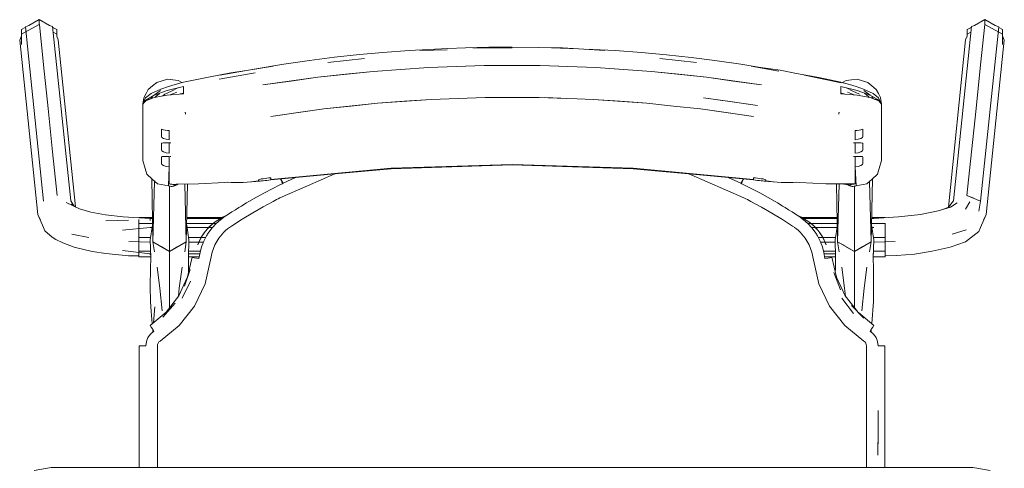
# Model space of a CAD drawing. Header units: millimetres. Extents: x 321 to 585, y -277 to 9.
# Tile 63 of 256: x 394.126 to 395.181, y -218.257 to -217.775. Entities that reach past the tile are written whole.
import ezdxf

# ---------------------------------------------------------------- set-up
doc = ezdxf.new("R2010")
doc.units = ezdxf.units.MM
doc.header["$MEASUREMENT"] = 0
doc.layers.add('IFC-Elemento de mobília-Contorno', color=152, linetype='Continuous', lineweight=5)

msp = doc.modelspace()

# ---------------------------------------------------------------- linework, layer by layer
at = {"layer": 'IFC-Elemento de mobília-Contorno', "color": 7, "lineweight": 5}
for p, q in [((394.1278, -217.7911), (394.1467, -217.7806)), ((394.1278, -217.7859), (394.1316, -217.7839)), ((394.1316, -217.7839), (394.1319, -217.7831)), ((394.1319, -217.7831), (394.1356, -217.7816)), ((394.1319, -217.7831), (394.1512, -217.97)), ((394.1356, -217.7816), (394.1467, -217.7754)), ((394.1467, -217.7806), (394.1467, -217.7754)), ((394.1467, -217.7754), (394.1577, -217.7816)), ((394.1467, -217.7806), (394.1469, -217.7807)), ((394.1469, -217.7807), (394.1513, -217.8239)), ((394.1577, -217.7816), (394.1611, -217.7829)), ((394.1611, -217.7829), (394.1805, -217.9698)), ((394.1611, -217.7829), (394.1615, -217.7837)), ((394.1615, -217.7837), (394.1655, -217.7859)), ((395.1266, -217.9698), (395.1459, -217.7829)), ((395.1415, -217.7859), (395.1456, -217.7837)), ((395.1456, -217.7837), (395.1459, -217.7829)), ((395.1459, -217.7829), (395.1493, -217.7816)), ((395.1493, -217.7816), (395.1604, -217.7754)), ((395.1557, -217.8239), (395.1602, -217.7807)), ((395.1558, -217.97), (395.1752, -217.7831)), ((395.1602, -217.7807), (395.1604, -217.7806)), ((395.1604, -217.7806), (395.1604, -217.7754)), ((395.1604, -217.7754), (395.1714, -217.7816)), ((395.1604, -217.7806), (395.1792, -217.7911)), ((395.1714, -217.7816), (395.1752, -217.7831)), ((395.1752, -217.7831), (395.1755, -217.7839)), ((395.1755, -217.7839), (395.1792, -217.7859)), ((394.1258, -217.7973), (394.1278, -217.7926)), ((394.1278, -217.7911), (394.1278, -217.7859)), ((394.1278, -217.802), (394.1278, -217.7911)), ((394.1618, -217.789), (394.1655, -217.7911)), ((394.1655, -217.7932), (394.1655, -217.7859)), ((394.1655, -217.7911), (394.1655, -217.7859)), ((394.1655, -217.7932), (394.1655, -217.7911)), ((394.1655, -217.7932), (394.1672, -217.7971)), ((395.1398, -217.7971), (395.1415, -217.7932)), ((395.1415, -217.7911), (395.1415, -217.7859)), ((395.1415, -217.7911), (395.1453, -217.789)), ((395.1415, -217.7932), (395.1415, -217.7911)), ((395.1792, -217.7926), (395.1792, -217.7859)), ((395.1792, -217.7911), (395.1792, -217.7859)), ((395.1792, -217.802), (395.1792, -217.7911)), ((395.1792, -217.7926), (395.1812, -217.7973)), ((394.1258, -217.7973), (394.1452, -217.9842)), ((394.1672, -217.7971), (394.1857, -217.9761)), ((394.5848, -217.8062), (394.6038, -217.8057)), ((394.6038, -217.8057), (394.6286, -217.805)), ((394.6116, -217.8057), (394.6537, -217.8057)), ((394.6286, -217.805), (394.6537, -217.8049)), ((394.6537, -217.8049), (394.6819, -217.8051)), ((394.6819, -217.8051), (394.7075, -217.8057)), ((394.6958, -217.8057), (394.7247, -217.8067)), ((394.7075, -217.8057), (394.7247, -217.8067)), ((395.1213, -217.9764), (395.1398, -217.7971)), ((395.1619, -217.9842), (395.1812, -217.7973)), ((394.4366, -217.8191), (394.4632, -217.8157)), ((394.4632, -217.8157), (394.49, -217.8128)), ((394.49, -217.8128), (394.5151, -217.8107)), ((394.5151, -217.8107), (394.5434, -217.8086)), ((394.5434, -217.8086), (394.5848, -217.8062)), ((394.5546, -217.8085), (394.5842, -217.8076)), ((394.7247, -217.8067), (394.7529, -217.8085)), ((394.7322, -217.8072), (394.764, -217.8086)), ((394.764, -217.8086), (394.7923, -217.8107)), ((394.7923, -217.8107), (394.819, -217.813)), ((394.819, -217.813), (394.8457, -217.8159)), ((394.8457, -217.8159), (394.8709, -217.8191)), ((394.1513, -217.8239), (394.1562, -217.8706)), ((394.3688, -217.8298), (394.3975, -217.8253)), ((394.375, -217.8288), (394.4088, -217.8232)), ((394.4088, -217.8232), (394.4366, -217.8191)), ((394.4562, -217.8212), (394.4955, -217.817)), ((394.5046, -217.8309), (394.5641, -217.8268)), ((394.5343, -217.8288), (394.5641, -217.8268)), ((394.5641, -217.8268), (394.6238, -217.8247)), ((394.5641, -217.8268), (394.594, -217.8257)), ((394.594, -217.8257), (394.6238, -217.8247)), ((394.6238, -217.8247), (394.6836, -217.8247)), ((394.6836, -217.8247), (394.7433, -217.8268)), ((394.6836, -217.8247), (394.7135, -217.8257)), ((394.7135, -217.8257), (394.7433, -217.8268)), ((394.7433, -217.8268), (394.8029, -217.8309)), ((394.7433, -217.8268), (394.7731, -217.8288)), ((394.8119, -217.817), (394.8512, -217.8212)), ((394.8709, -217.8191), (394.8987, -217.8232)), ((394.8987, -217.8232), (394.9199, -217.8267)), ((394.91, -217.8253), (394.9396, -217.8307)), ((394.91, -217.8253), (394.941, -217.8297)), ((395.1509, -217.8706), (395.1557, -217.8239)), ((394.3013, -217.8425), (394.3282, -217.837)), ((394.3282, -217.837), (394.352, -217.8324)), ((394.3397, -217.8393), (394.3783, -217.8324)), ((394.3403, -217.8349), (394.3688, -217.8298)), ((394.352, -217.8324), (394.3688, -217.8298)), ((394.3866, -217.8454), (394.4454, -217.8371)), ((394.4165, -217.8412), (394.4454, -217.8371)), ((394.4454, -217.8371), (394.5046, -217.8309)), ((394.4454, -217.8371), (394.475, -217.834)), ((394.475, -217.834), (394.5046, -217.8309)), ((394.5046, -217.8309), (394.5343, -217.8288)), ((394.7731, -217.8288), (394.8029, -217.8309)), ((394.8029, -217.8309), (394.8621, -217.8371)), ((394.8029, -217.8309), (394.8325, -217.834)), ((394.8325, -217.834), (394.8621, -217.8371)), ((394.8621, -217.8371), (394.9208, -217.8454)), ((394.8621, -217.8371), (394.8909, -217.8412)), ((394.941, -217.8297), (394.9586, -217.8331)), ((394.9586, -217.8331), (394.9824, -217.8375)), ((394.9672, -217.8349), (395.0064, -217.8433)), ((394.9824, -217.8375), (395.0061, -217.8425)), ((394.2637, -217.8503), (394.2682, -217.8465)), ((394.2682, -217.8465), (394.2727, -217.8427)), ((394.2727, -217.8427), (394.2784, -217.841)), ((394.2771, -217.8498), (394.2852, -217.8471)), ((394.2784, -217.841), (394.2841, -217.8394)), ((394.2839, -217.8515), (394.3014, -217.847)), ((394.2841, -217.8394), (394.2899, -217.8401)), ((394.2852, -217.8471), (394.2923, -217.8448)), ((394.2899, -217.8401), (394.2958, -217.8408)), ((394.2923, -217.8448), (394.3013, -217.8425)), ((394.2958, -217.8408), (394.2995, -217.8429)), ((394.3014, -217.849), (394.3014, -217.847)), ((394.3866, -217.8454), (394.4165, -217.8412)), ((394.8909, -217.8412), (394.9208, -217.8454)), ((395.0061, -217.8425), (395.0152, -217.8448)), ((395.0061, -217.849), (395.0061, -217.847)), ((395.0061, -217.847), (395.0236, -217.8515)), ((395.0079, -217.8429), (395.0117, -217.8408)), ((395.0117, -217.8408), (395.0175, -217.8401)), ((395.0152, -217.8448), (395.0223, -217.8471)), ((395.0175, -217.8401), (395.0234, -217.8394)), ((395.0223, -217.8471), (395.0304, -217.8498)), ((395.0234, -217.8394), (395.0291, -217.8411)), ((395.0291, -217.8411), (395.0348, -217.8427)), ((395.0348, -217.8427), (395.0393, -217.8465)), ((395.0393, -217.8465), (395.0438, -217.8503)), ((394.2589, -217.8591), (394.2613, -217.8547)), ((394.2607, -217.8593), (394.2668, -217.8547)), ((394.2609, -217.8617), (394.2701, -217.8565)), ((394.2613, -217.8547), (394.2637, -217.8503)), ((394.2664, -217.8603), (394.268, -217.858)), ((394.2668, -217.8547), (394.2771, -217.8498)), ((394.27, -217.859), (394.284, -217.8564)), ((394.2701, -217.8565), (394.2766, -217.8514)), ((394.2701, -217.8565), (394.2839, -217.8515)), ((394.2708, -217.8588), (394.2716, -217.8578)), ((394.2716, -217.8578), (394.2755, -217.8546)), ((394.2793, -217.8572), (394.2815, -217.8552)), ((394.2815, -217.8552), (394.2884, -217.852)), ((394.284, -217.8564), (394.3014, -217.8548)), ((394.287, -217.8561), (394.2941, -217.8532)), ((394.2884, -217.852), (394.2953, -217.8486)), ((394.2979, -217.8551), (394.3014, -217.8541)), ((394.2999, -217.8545), (394.3007, -217.8548)), ((394.3014, -217.8509), (394.3014, -217.849)), ((394.3014, -217.8528), (394.3014, -217.8509)), ((394.3014, -217.8548), (394.3014, -217.8528)), ((395.0061, -217.8509), (395.0061, -217.849)), ((395.0061, -217.8528), (395.0061, -217.8509)), ((395.0061, -217.8548), (395.0061, -217.8528)), ((395.0061, -217.8541), (395.0096, -217.8551)), ((395.0061, -217.8548), (395.0234, -217.8564)), ((395.0064, -217.8548), (395.0073, -217.8544)), ((395.0121, -217.8486), (395.019, -217.8521)), ((395.0133, -217.8531), (395.0204, -217.8561)), ((395.019, -217.8521), (395.026, -217.8552)), ((395.0234, -217.8564), (395.0375, -217.859)), ((395.0236, -217.8515), (395.0373, -217.8565)), ((395.0304, -217.8498), (395.0406, -217.8547)), ((395.0308, -217.8514), (395.0373, -217.8565)), ((395.0313, -217.8543), (395.0356, -217.8578)), ((395.0356, -217.8578), (395.0364, -217.8588)), ((395.0373, -217.8565), (395.0466, -217.8617)), ((395.0393, -217.858), (395.0406, -217.8601)), ((395.0406, -217.8547), (395.0465, -217.8591)), ((395.0438, -217.8503), (395.0462, -217.8546)), ((395.0462, -217.8546), (395.0485, -217.8589)), ((394.2577, -217.8662), (394.2589, -217.8591)), ((394.2577, -217.8662), (394.2607, -217.8593)), ((394.2577, -217.8662), (394.2609, -217.8617)), ((394.2577, -217.8662), (394.2594, -217.8641)), ((394.2577, -217.8812), (394.2577, -217.8662)), ((394.2594, -217.8641), (394.2609, -217.8624)), ((394.2609, -217.8624), (394.27, -217.859)), ((394.2621, -217.861), (394.2651, -217.8608)), ((394.4519, -217.8711), (394.5093, -217.865)), ((394.4519, -217.8711), (394.4806, -217.868)), ((394.4806, -217.868), (394.5093, -217.865)), ((394.5093, -217.865), (394.5669, -217.8609)), ((394.5093, -217.865), (394.5381, -217.8629)), ((394.5381, -217.8629), (394.5669, -217.8609)), ((394.5669, -217.8609), (394.6248, -217.8588)), ((394.5959, -217.8598), (394.6248, -217.8588)), ((394.6248, -217.8588), (394.6827, -217.8588)), ((394.6827, -217.8588), (394.7116, -217.8598)), ((394.6886, -217.859), (394.7405, -217.8609)), ((394.7405, -217.8609), (394.7982, -217.865)), ((394.7405, -217.8609), (394.7693, -217.8629)), ((394.7693, -217.8629), (394.7982, -217.865)), ((394.7982, -217.865), (394.8268, -217.8681)), ((394.8268, -217.8681), (394.8555, -217.8711)), ((394.8589, -217.8591), (394.8873, -217.8631)), ((394.8589, -217.8591), (394.8871, -217.8631)), ((394.8871, -217.8631), (394.9168, -217.8673)), ((394.8873, -217.8631), (394.9168, -217.8673)), ((395.0375, -217.859), (395.0466, -217.8624)), ((395.0426, -217.8609), (395.0453, -217.861)), ((395.0465, -217.8591), (395.0497, -217.8661)), ((395.0466, -217.8617), (395.0497, -217.8661)), ((395.0466, -217.8624), (395.048, -217.8641)), ((395.048, -217.8641), (395.0497, -217.8661)), ((395.0485, -217.8589), (395.0497, -217.8661)), ((395.0497, -217.8812), (395.0497, -217.8661)), ((394.1562, -217.8706), (394.161, -217.9173)), ((394.3033, -217.8747), (394.3035, -217.8757)), ((394.3033, -217.8747), (394.3037, -217.8769)), ((394.3035, -217.8757), (394.3037, -217.8769)), ((394.3951, -217.8792), (394.4519, -217.8711)), ((394.3951, -217.8792), (394.4243, -217.8751)), ((394.4243, -217.8751), (394.4519, -217.8711)), ((394.8555, -217.8711), (394.9124, -217.8792)), ((394.8555, -217.8711), (394.8832, -217.8751)), ((394.8832, -217.8751), (394.9124, -217.8792)), ((395.0038, -217.8769), (395.0042, -217.8747)), ((395.0038, -217.8769), (395.004, -217.8757)), ((395.004, -217.8757), (395.0042, -217.8747)), ((395.146, -217.9173), (395.1509, -217.8706)), ((394.2577, -217.8962), (394.2577, -217.8812)), ((395.0497, -217.8962), (395.0497, -217.8812)), ((394.2577, -217.9113), (394.2577, -217.8962)), ((394.2777, -217.893), (394.2798, -217.8936)), ((394.2777, -217.8949), (394.2777, -217.893)), ((394.2777, -217.8969), (394.2777, -217.8949)), ((394.2777, -217.8988), (394.2777, -217.8969)), ((394.2777, -217.9007), (394.2777, -217.8988)), ((394.2777, -217.9007), (394.2783, -217.9016)), ((394.2798, -217.8936), (394.2819, -217.894)), ((394.2819, -217.894), (394.2841, -217.8943)), ((394.2841, -217.8943), (394.2862, -217.8944)), ((394.2862, -217.8968), (394.2862, -217.8944)), ((394.2862, -217.8992), (394.2862, -217.8968)), ((394.2862, -217.9017), (394.2862, -217.8992)), ((395.0212, -217.8944), (395.0234, -217.8943)), ((395.0212, -217.8968), (395.0212, -217.8944)), ((395.0212, -217.8992), (395.0212, -217.8968)), ((395.0212, -217.9017), (395.0212, -217.8992)), ((395.0234, -217.8943), (395.0255, -217.894)), ((395.0255, -217.894), (395.0276, -217.8936)), ((395.0276, -217.8936), (395.0297, -217.893)), ((395.0291, -217.9016), (395.0297, -217.9007)), ((395.0297, -217.8949), (395.0297, -217.893)), ((395.0297, -217.8969), (395.0297, -217.8949)), ((395.0297, -217.8988), (395.0297, -217.8969)), ((395.0297, -217.9007), (395.0297, -217.8988)), ((395.0497, -217.9112), (395.0497, -217.8962)), ((394.2577, -217.9263), (394.2577, -217.9113)), ((394.2777, -217.9082), (394.2783, -217.9077)), ((394.2777, -217.91), (394.2777, -217.9082)), ((394.2777, -217.9117), (394.2777, -217.91)), ((394.2783, -217.9016), (394.2801, -217.9027)), ((394.2783, -217.9077), (394.2801, -217.9075)), ((394.2801, -217.9027), (394.2828, -217.9036)), ((394.2801, -217.9075), (394.2828, -217.9075)), ((394.2828, -217.9036), (394.2862, -217.9041)), ((394.2828, -217.9075), (394.2862, -217.9075)), ((394.2862, -217.9041), (394.2862, -217.9017)), ((394.2862, -217.9103), (394.2862, -217.9075)), ((394.2862, -217.9131), (394.2862, -217.9103)), ((394.2865, -217.9075), (394.2877, -217.9075)), ((394.2865, -217.9075), (394.2877, -217.9075)), ((394.287, -217.9075), (394.2877, -217.9075)), ((394.2874, -217.9075), (394.2877, -217.9075)), ((395.0197, -217.9075), (395.0205, -217.9075)), ((395.0197, -217.9075), (395.0201, -217.9075)), ((395.0197, -217.9075), (395.0209, -217.9075)), ((395.0197, -217.9075), (395.0205, -217.9075)), ((395.0212, -217.9041), (395.0212, -217.9017)), ((395.0212, -217.9041), (395.0246, -217.9036)), ((395.0212, -217.9103), (395.0212, -217.9075)), ((395.0212, -217.9075), (395.0246, -217.9075)), ((395.0212, -217.9131), (395.0212, -217.9103)), ((395.0246, -217.9036), (395.0273, -217.9027)), ((395.0246, -217.9075), (395.0273, -217.9075)), ((395.0273, -217.9027), (395.0291, -217.9016)), ((395.0273, -217.9075), (395.0291, -217.9077)), ((395.0291, -217.9077), (395.0297, -217.9082)), ((395.0297, -217.91), (395.0297, -217.9082)), ((395.0297, -217.9117), (395.0297, -217.91)), ((395.0497, -217.9263), (395.0497, -217.9112)), ((394.161, -217.9173), (394.1659, -217.9641)), ((394.2777, -217.9135), (394.2777, -217.9117)), ((394.2777, -217.9153), (394.2777, -217.9135)), ((394.2777, -217.9153), (394.2783, -217.9162)), ((394.2783, -217.9162), (394.2801, -217.9173)), ((394.2783, -217.9222), (394.2801, -217.9221)), ((394.2801, -217.9173), (394.2828, -217.9182)), ((394.2801, -217.9221), (394.2828, -217.9221)), ((394.2828, -217.9182), (394.2862, -217.9187)), ((394.2828, -217.9221), (394.2862, -217.9221)), ((394.2862, -217.9159), (394.2862, -217.9131)), ((394.2862, -217.9187), (394.2862, -217.9159)), ((394.2862, -217.9249), (394.2862, -217.9221)), ((394.2866, -217.922), (394.2867, -217.922)), ((394.287, -217.922), (394.2877, -217.922)), ((394.287, -217.922), (394.2877, -217.922)), ((394.2874, -217.922), (394.2877, -217.922)), ((395.0197, -217.922), (395.0201, -217.922)), ((395.0197, -217.922), (395.0205, -217.922)), ((395.0197, -217.922), (395.0205, -217.922)), ((395.0212, -217.9159), (395.0212, -217.9131)), ((395.0212, -217.9187), (395.0212, -217.9159)), ((395.0212, -217.9187), (395.0246, -217.9182)), ((395.0212, -217.9249), (395.0212, -217.9221)), ((395.0212, -217.9221), (395.0246, -217.9221)), ((395.0246, -217.9182), (395.0273, -217.9173)), ((395.0246, -217.9221), (395.0273, -217.9221)), ((395.0273, -217.9173), (395.0291, -217.9162)), ((395.0273, -217.9221), (395.0291, -217.9222)), ((395.0291, -217.9162), (395.0297, -217.9153)), ((395.0297, -217.9135), (395.0297, -217.9117)), ((395.0297, -217.9153), (395.0297, -217.9135)), ((395.1412, -217.9641), (395.146, -217.9173)), ((394.2577, -217.9263), (394.2602, -217.9349)), ((394.2777, -217.9228), (394.2783, -217.9222)), ((394.2777, -217.9245), (394.2777, -217.9228)), ((394.2777, -217.9263), (394.2777, -217.9245)), ((394.2777, -217.9281), (394.2777, -217.9263)), ((394.2777, -217.9298), (394.2777, -217.9281)), ((394.2777, -217.9298), (394.2783, -217.9307)), ((394.2783, -217.9307), (394.2801, -217.9318)), ((394.2801, -217.9318), (394.2828, -217.9328)), ((394.2862, -217.9276), (394.2862, -217.9249)), ((394.2862, -217.9304), (394.2862, -217.9276)), ((394.2862, -217.9332), (394.2862, -217.9304)), ((394.5241, -217.9348), (394.6537, -217.9307)), ((394.5889, -217.9332), (394.6537, -217.9312)), ((394.6537, -217.9307), (394.7833, -217.9348)), ((394.6537, -217.9312), (394.7185, -217.9332)), ((395.0212, -217.9276), (395.0212, -217.9249)), ((395.0212, -217.9304), (395.0212, -217.9276)), ((395.0212, -217.9332), (395.0212, -217.9304)), ((395.0246, -217.9328), (395.0273, -217.9318)), ((395.0273, -217.9318), (395.0291, -217.9307)), ((395.0291, -217.9222), (395.0297, -217.9228)), ((395.0291, -217.9307), (395.0297, -217.9298)), ((395.0297, -217.9245), (395.0297, -217.9228)), ((395.0297, -217.9263), (395.0297, -217.9245)), ((395.0297, -217.9281), (395.0297, -217.9263)), ((395.0297, -217.9298), (395.0297, -217.9281)), ((395.0472, -217.9349), (395.0497, -217.9263)), ((394.2602, -217.9349), (394.262, -217.9411)), ((394.262, -217.9411), (394.2678, -217.9463)), ((394.2828, -217.9328), (394.2862, -217.9332)), ((394.2852, -217.9536), (394.2862, -217.9332)), ((394.2862, -217.9516), (394.2862, -217.9332)), ((394.395, -217.9473), (394.4596, -217.9412)), ((394.3951, -217.9468), (394.5241, -217.9348)), ((394.4343, -217.9537), (394.4637, -217.9409)), ((394.4596, -217.9412), (394.5241, -217.9352)), ((394.4637, -217.9409), (394.464, -217.9408)), ((394.5241, -217.9352), (394.5889, -217.9332)), ((394.7185, -217.9332), (394.7833, -217.9352)), ((394.7833, -217.9348), (394.9124, -217.9468)), ((394.7833, -217.9352), (394.8622, -217.9426)), ((394.8429, -217.9408), (394.9022, -217.9666)), ((394.8622, -217.9426), (394.9124, -217.9473)), ((395.0212, -217.9332), (395.0246, -217.9328)), ((395.0212, -217.9516), (395.0212, -217.9332)), ((395.0212, -217.9332), (395.0223, -217.9536)), ((395.0396, -217.9463), (395.0454, -217.9411)), ((395.0454, -217.9411), (395.0472, -217.9349)), ((394.2673, -217.9458), (394.2686, -218.0138)), ((394.2678, -217.9463), (394.2736, -217.9515)), ((394.2686, -218.0138), (394.2703, -217.9485)), ((394.2736, -217.9515), (394.2775, -217.9522)), ((394.2775, -217.9522), (394.2813, -217.9529)), ((394.2813, -217.9529), (394.2852, -217.9536)), ((394.2852, -217.9536), (394.2862, -217.9538)), ((394.2862, -217.9516), (394.2899, -217.952)), ((394.2862, -217.9516), (394.2871, -217.9517)), ((394.2871, -217.9517), (394.2881, -217.9518)), ((394.2881, -217.9518), (394.289, -217.9519)), ((394.289, -217.9519), (394.2899, -217.952)), ((394.2899, -217.952), (394.2936, -217.9519)), ((394.2899, -217.952), (394.2908, -217.952)), ((394.2906, -217.9538), (394.291, -217.9536)), ((394.2908, -217.952), (394.2913, -217.952)), ((394.291, -217.9536), (394.2914, -217.9535)), ((394.2913, -217.952), (394.2918, -217.952)), ((394.2914, -217.9535), (394.2918, -217.9533)), ((394.2918, -217.952), (394.2922, -217.952)), ((394.2918, -217.9533), (394.2922, -217.9532)), ((394.2922, -217.952), (394.2927, -217.952)), ((394.2922, -217.9532), (394.2925, -217.9531)), ((394.2925, -217.9531), (394.2929, -217.9529)), ((394.2927, -217.952), (394.2932, -217.952)), ((394.2929, -217.9529), (394.2933, -217.9528)), ((394.2933, -217.9528), (394.2937, -217.9526)), ((394.2936, -217.9519), (394.3174, -217.9513)), ((394.2937, -217.9526), (394.2941, -217.9525)), ((394.2941, -217.9525), (394.2945, -217.9523)), ((394.2945, -217.9523), (394.2949, -217.9522)), ((394.2949, -217.9522), (394.2953, -217.952)), ((394.2953, -217.952), (394.2954, -217.9519)), ((394.3029, -217.9517), (394.3044, -218.0138)), ((394.3044, -218.0138), (394.3056, -217.9516)), ((394.3174, -217.9513), (394.3456, -217.9501)), ((394.3456, -217.9501), (394.3486, -217.9498)), ((394.3486, -217.9498), (394.3526, -217.95)), ((394.3526, -217.95), (394.3568, -217.95)), ((394.3568, -217.95), (394.361, -217.95)), ((394.361, -217.95), (394.3653, -217.95)), ((394.3651, -217.9501), (394.3836, -217.9486)), ((394.3651, -217.95), (394.3651, -217.9501)), ((394.3651, -217.9501), (394.3653, -217.95)), ((394.3736, -217.9492), (394.3817, -217.9482)), ((394.3736, -217.9492), (394.3818, -217.9484)), ((394.3817, -217.9476), (394.3821, -217.9471)), ((394.3817, -217.9477), (394.3817, -217.9476)), ((394.3817, -217.9479), (394.3817, -217.9477)), ((394.3817, -217.948), (394.3817, -217.9479)), ((394.3817, -217.9482), (394.3817, -217.948)), ((394.3818, -217.9484), (394.3825, -217.9486)), ((394.3821, -217.9471), (394.3832, -217.9467)), ((394.3825, -217.9486), (394.3836, -217.9486)), ((394.3832, -217.9467), (394.3848, -217.9462)), ((394.3836, -217.9486), (394.3851, -217.9484)), ((394.3848, -217.9462), (394.3867, -217.946)), ((394.3851, -217.9484), (394.3867, -217.9483)), ((394.3867, -217.946), (394.3888, -217.9457)), ((394.3867, -217.9483), (394.3888, -217.948)), ((394.3888, -217.9457), (394.3909, -217.9455)), ((394.3888, -217.948), (394.3909, -217.9478)), ((394.3909, -217.9455), (394.393, -217.9452)), ((394.3909, -217.9478), (394.3929, -217.9475)), ((394.3929, -217.9475), (394.395, -217.9473)), ((394.393, -217.9452), (394.3951, -217.945)), ((394.3946, -217.945), (394.395, -217.9473)), ((394.3946, -217.945), (394.395, -217.9473)), ((394.3951, -217.9454), (394.3951, -217.945)), ((394.3951, -217.9459), (394.3951, -217.9454)), ((394.3951, -217.9464), (394.3951, -217.9459)), ((394.3951, -217.9468), (394.3951, -217.9464)), ((394.3964, -217.9568), (394.4048, -217.9526)), ((394.4048, -217.9526), (394.4056, -217.9521)), ((394.4048, -217.9666), (394.4343, -217.9537)), ((394.4054, -217.9463), (394.4056, -217.9469)), ((394.4056, -217.9469), (394.4068, -217.9493)), ((394.4056, -217.9521), (394.4065, -217.9517)), ((394.4058, -217.9463), (394.4068, -217.9483)), ((394.4065, -217.9517), (394.4073, -217.9513)), ((394.4068, -217.9483), (394.4081, -217.9509)), ((394.4068, -217.9493), (394.4072, -217.9491)), ((394.4068, -217.9493), (394.4072, -217.9491)), ((394.4068, -217.9493), (394.4077, -217.9511)), ((394.4073, -217.9513), (394.4081, -217.9509)), ((394.4081, -217.9509), (394.4216, -217.9448)), ((394.4081, -217.9509), (394.4216, -217.9448)), ((394.8853, -217.9447), (394.8989, -217.9509)), ((394.8853, -217.9447), (394.8989, -217.9509)), ((394.8989, -217.9509), (394.9002, -217.9483)), ((394.8989, -217.9509), (394.8998, -217.9513)), ((394.8993, -217.9511), (394.9002, -217.9493)), ((394.8998, -217.9491), (394.9002, -217.9493)), ((394.8998, -217.9491), (394.9002, -217.9493)), ((394.8998, -217.9513), (394.9006, -217.9517)), ((394.9002, -217.9483), (394.9013, -217.9462)), ((394.9002, -217.9493), (394.9014, -217.9469)), ((394.9006, -217.9517), (394.9014, -217.9521)), ((394.9014, -217.9469), (394.9017, -217.9463)), ((394.9014, -217.9521), (394.9022, -217.9526)), ((394.9022, -217.9526), (394.9107, -217.9568)), ((394.9124, -217.9454), (394.9124, -217.945)), ((394.9124, -217.945), (394.9145, -217.9452)), ((394.9124, -217.9459), (394.9124, -217.9454)), ((394.9124, -217.9464), (394.9124, -217.9459)), ((394.9124, -217.9468), (394.9124, -217.9464)), ((394.9124, -217.9473), (394.9145, -217.9475)), ((394.9145, -217.9452), (394.9166, -217.9455)), ((394.9145, -217.9475), (394.9166, -217.9478)), ((394.9166, -217.9455), (394.9186, -217.9457)), ((394.9166, -217.9478), (394.9187, -217.948)), ((394.9186, -217.9457), (394.9207, -217.946)), ((394.9187, -217.948), (394.9207, -217.9483)), ((394.9207, -217.946), (394.9226, -217.9462)), ((394.9207, -217.9483), (394.9224, -217.9484)), ((394.9224, -217.9484), (394.9239, -217.9486)), ((394.9226, -217.9462), (394.9243, -217.9467)), ((394.9239, -217.9486), (394.9423, -217.9501)), ((394.9239, -217.9486), (394.925, -217.9486)), ((394.9243, -217.9467), (394.9253, -217.9471)), ((394.925, -217.9486), (394.9256, -217.9484)), ((394.9253, -217.9471), (394.9257, -217.9476)), ((394.9256, -217.9484), (394.9339, -217.9492)), ((394.9257, -217.9477), (394.9257, -217.9476)), ((394.9257, -217.9479), (394.9257, -217.9477)), ((394.9257, -217.948), (394.9257, -217.9479)), ((394.9257, -217.9482), (394.9257, -217.948)), ((394.9257, -217.9482), (394.9339, -217.9492)), ((394.9422, -217.95), (394.9423, -217.9501)), ((394.9422, -217.95), (394.9465, -217.95)), ((394.9423, -217.9501), (394.9423, -217.95)), ((394.9465, -217.95), (394.9507, -217.95)), ((394.9507, -217.95), (394.9548, -217.95)), ((394.9548, -217.95), (394.9589, -217.9498)), ((394.9589, -217.9498), (394.9619, -217.9501)), ((394.9619, -217.9501), (394.99, -217.9513)), ((394.99, -217.9513), (395.0099, -217.9517)), ((394.99, -217.9513), (395.0012, -217.9514)), ((394.99, -217.9513), (395.0212, -217.9516)), ((395.0012, -217.9514), (395.0014, -217.9514)), ((395.0012, -217.9514), (395.0212, -217.9516)), ((395.0012, -217.9514), (395.017, -217.952)), ((395.0014, -217.9515), (395.0026, -218.0138)), ((395.0026, -218.0138), (395.0042, -217.9516)), ((395.0115, -217.9518), (395.0117, -217.9518)), ((395.0117, -217.9518), (395.0122, -217.952)), ((395.012, -217.9518), (395.0122, -217.952)), ((395.0121, -217.9518), (395.0122, -217.952)), ((395.0122, -217.9518), (395.0126, -217.9522)), ((395.0122, -217.952), (395.0126, -217.9522)), ((395.0124, -217.9518), (395.0126, -217.9522)), ((395.0125, -217.9518), (395.013, -217.9523)), ((395.0126, -217.9522), (395.013, -217.9523)), ((395.013, -217.9523), (395.013, -217.9519)), ((395.013, -217.9523), (395.0134, -217.9525)), ((395.0134, -217.9525), (395.0137, -217.9526)), ((395.0136, -217.9519), (395.0141, -217.9528)), ((395.0137, -217.9526), (395.0141, -217.9528)), ((395.0141, -217.9519), (395.0141, -217.9528)), ((395.0141, -217.9528), (395.0145, -217.9529)), ((395.0145, -217.9529), (395.0149, -217.9531)), ((395.0149, -217.9531), (395.0153, -217.9532)), ((395.0153, -217.9532), (395.0157, -217.9533)), ((395.0157, -217.9533), (395.0161, -217.9535)), ((395.0161, -217.952), (395.0164, -217.952)), ((395.0161, -217.9535), (395.0165, -217.9536)), ((395.0164, -217.952), (395.017, -217.952)), ((395.0165, -217.9536), (395.0168, -217.9538)), ((395.017, -217.952), (395.0191, -217.9519)), ((395.017, -217.952), (395.0175, -217.952)), ((395.0175, -217.952), (395.018, -217.9519)), ((395.018, -217.9519), (395.0186, -217.9519)), ((395.0186, -217.9519), (395.0191, -217.9519)), ((395.0191, -217.9519), (395.0212, -217.9516)), ((395.0191, -217.9519), (395.0196, -217.9518)), ((395.0196, -217.9518), (395.0202, -217.9517)), ((395.0202, -217.9517), (395.0212, -217.9516)), ((395.0213, -217.9538), (395.0223, -217.9536)), ((395.0223, -217.9536), (395.0261, -217.9529)), ((395.0261, -217.9529), (395.03, -217.9522)), ((395.03, -217.9522), (395.0338, -217.9515)), ((395.0338, -217.9515), (395.0396, -217.9463)), ((395.0368, -217.9488), (395.0385, -218.0138)), ((395.0385, -218.0138), (395.0398, -217.9462)), ((394.2862, -217.9538), (394.2871, -217.954)), ((394.2865, -217.9567), (394.2865, -217.9539)), ((394.2865, -217.9903), (394.2865, -217.9567)), ((394.2871, -217.954), (394.2881, -217.9542)), ((394.2881, -217.9542), (394.2891, -217.9544)), ((394.2891, -217.9544), (394.2898, -217.9541)), ((394.2898, -217.9541), (394.2906, -217.9538)), ((394.3798, -217.9657), (394.3881, -217.9612)), ((394.3881, -217.9612), (394.3964, -217.9568)), ((394.9107, -217.9568), (394.919, -217.9612)), ((394.919, -217.9612), (394.9273, -217.9657)), ((395.0168, -217.9538), (395.0172, -217.9539)), ((395.0172, -217.9539), (395.0176, -217.9541)), ((395.0176, -217.9541), (395.018, -217.9542)), ((395.018, -217.9542), (395.0184, -217.9544)), ((395.0184, -217.9544), (395.0189, -217.9543)), ((395.0189, -217.9543), (395.0194, -217.9542)), ((395.0194, -217.9542), (395.0203, -217.954)), ((395.0203, -217.954), (395.0213, -217.9538)), ((395.0205, -217.9567), (395.0205, -217.954)), ((395.0205, -217.9903), (395.0205, -217.9567)), ((395.1412, -217.9641), (395.1558, -217.97)), ((395.1412, -217.9641), (395.1485, -217.967)), ((394.1756, -217.9714), (394.19, -217.9781)), ((394.1805, -217.9698), (394.184, -217.9751)), ((394.1812, -217.9729), (394.1849, -217.9757)), ((394.3635, -217.9753), (394.3662, -217.9736)), ((394.3662, -217.9736), (394.3689, -217.972)), ((394.3689, -217.972), (394.3716, -217.9704)), ((394.3716, -217.9704), (394.3798, -217.9657)), ((394.3867, -217.9762), (394.3976, -217.9703)), ((394.3976, -217.9703), (394.3994, -217.9694)), ((394.3994, -217.9694), (394.4012, -217.9684)), ((394.4012, -217.9684), (394.403, -217.9675)), ((394.403, -217.9675), (394.4048, -217.9666)), ((394.9022, -217.9666), (394.904, -217.9675)), ((394.904, -217.9675), (394.9059, -217.9684)), ((394.9059, -217.9684), (394.9077, -217.9694)), ((394.9077, -217.9694), (394.9095, -217.9703)), ((394.9095, -217.9703), (394.9209, -217.9765)), ((394.9273, -217.9657), (394.9355, -217.9704)), ((394.9355, -217.9704), (394.9382, -217.972)), ((394.9382, -217.972), (394.9409, -217.9736)), ((394.9409, -217.9736), (394.9436, -217.9753)), ((395.1214, -217.9764), (395.1266, -217.9698)), ((395.1234, -217.9764), (395.1308, -217.972)), ((395.1395, -217.9787), (395.1443, -217.9709)), ((395.1538, -217.9807), (395.1558, -217.97)), ((394.1452, -217.9842), (394.148, -217.9901)), ((394.1452, -217.9842), (394.1512, -217.9983)), ((394.19, -217.9781), (394.2022, -217.9818)), ((394.2022, -217.9818), (394.2177, -217.9848)), ((394.2177, -217.9848), (394.2367, -217.9868)), ((394.346, -217.9863), (394.3496, -217.9839)), ((394.3496, -217.9839), (394.3533, -217.9816)), ((394.3533, -217.9816), (394.357, -217.9793)), ((394.357, -217.9793), (394.3608, -217.977)), ((394.3608, -217.977), (394.3635, -217.9753)), ((394.3643, -217.9893), (394.3756, -217.9825)), ((394.3756, -217.9825), (394.3867, -217.9762)), ((394.9209, -217.9765), (394.9321, -217.9829)), ((394.9321, -217.9829), (394.9433, -217.9897)), ((394.9436, -217.9753), (394.9462, -217.9769)), ((394.9462, -217.9769), (394.95, -217.9793)), ((394.95, -217.9793), (394.9537, -217.9816)), ((394.9537, -217.9816), (394.9574, -217.9839)), ((394.9574, -217.9839), (394.9611, -217.9863)), ((395.0678, -217.987), (395.0915, -217.9844)), ((395.0915, -217.9844), (395.1104, -217.9805)), ((395.1104, -217.9805), (395.1234, -217.9764)), ((395.1159, -217.9788), (395.1214, -217.9764)), ((395.1558, -217.9983), (395.1619, -217.9842)), ((395.159, -217.9901), (395.1619, -217.9842)), ((394.2183, -217.9912), (394.2424, -217.9906)), ((394.2367, -217.9868), (394.2658, -217.9887)), ((394.2535, -217.9879), (394.2535, -217.9877)), ((394.2535, -217.9877), (394.2681, -217.9877)), ((394.2535, -217.994), (394.2535, -217.9898)), ((394.2535, -217.994), (394.2682, -217.994)), ((394.2535, -218.0089), (394.2535, -217.994)), ((394.2658, -217.9908), (394.2658, -217.9887)), ((394.2658, -217.9887), (394.2681, -217.9887)), ((394.2658, -218.0114), (394.2683, -217.9957)), ((394.2865, -218.0239), (394.2865, -217.9903)), ((394.3048, -217.994), (394.3331, -217.994)), ((394.3048, -217.9957), (394.3072, -218.0114)), ((394.3049, -217.9887), (394.3408, -217.9887)), ((394.305, -217.9877), (394.3425, -217.9877)), ((394.327, -217.9997), (394.3309, -217.9957)), ((394.33, -217.9965), (394.3363, -217.9914)), ((394.3309, -217.9958), (394.3352, -217.9923)), ((394.3322, -217.9985), (394.3364, -217.994)), ((394.3331, -217.994), (394.3364, -217.994)), ((394.3351, -217.9923), (394.3399, -217.9892)), ((394.3363, -217.9914), (394.3399, -217.9892)), ((394.3364, -217.994), (394.341, -217.9899)), ((394.3393, -217.9896), (394.3403, -217.989)), ((394.3399, -217.9892), (394.3462, -217.9862)), ((394.3399, -217.9892), (394.3432, -217.9873)), ((394.341, -217.9899), (394.346, -217.9863)), ((394.341, -217.9887), (394.3427, -217.9887)), ((394.343, -217.9877), (394.3441, -217.9877)), ((394.3432, -217.9873), (394.3466, -217.9859)), ((394.3527, -217.9967), (394.3643, -217.9893)), ((394.9433, -217.9897), (394.9543, -217.9967)), ((394.9605, -217.9859), (394.9639, -217.9873)), ((394.9611, -217.9863), (394.9672, -217.9892)), ((394.9611, -217.9863), (394.966, -217.9899)), ((394.963, -217.9877), (394.964, -217.9877)), ((394.9639, -217.9873), (394.9672, -217.9892)), ((394.9643, -217.9887), (394.9661, -217.9887)), ((394.9646, -217.9877), (395.0021, -217.9877)), ((394.966, -217.9899), (394.9706, -217.994)), ((394.9663, -217.9887), (395.0021, -217.9887)), ((394.9669, -217.9891), (394.9678, -217.9896)), ((394.9672, -217.9892), (394.9718, -217.9923)), ((394.9672, -217.9892), (394.9708, -217.9914)), ((394.9706, -217.994), (394.9739, -217.994)), ((394.9706, -217.994), (394.9748, -217.9985)), ((394.9708, -217.9914), (394.977, -217.9965)), ((394.9718, -217.9923), (394.9762, -217.9958)), ((394.974, -217.994), (395.0022, -217.994)), ((394.9762, -217.9958), (394.9801, -217.9997)), ((394.9998, -218.0114), (395.0023, -217.9957)), ((395.0205, -218.0239), (395.0205, -217.9903)), ((395.0388, -217.994), (395.0535, -217.994)), ((395.0388, -217.9957), (395.0412, -218.0114)), ((395.0389, -217.9887), (395.0412, -217.9887)), ((395.039, -217.9877), (395.0535, -217.9877)), ((395.0412, -217.9887), (395.0678, -217.987)), ((395.0535, -217.9879), (395.0535, -217.9877)), ((395.0535, -217.994), (395.0535, -217.9937)), ((395.0535, -218.0089), (395.0535, -217.994)), ((394.1512, -217.9983), (394.1527, -218.0019)), ((394.1527, -218.0019), (394.1607, -218.0085)), ((394.1816, -218.0053), (394.1998, -218.009)), ((394.236, -218.0011), (394.2658, -217.9982)), ((394.2658, -217.9982), (394.2679, -217.9982)), ((394.3052, -217.9982), (394.3284, -217.9982)), ((394.3207, -218.0084), (394.3238, -218.0037)), ((394.3215, -218.0071), (394.3235, -218.0041)), ((394.3235, -218.0041), (394.327, -217.9997)), ((394.3235, -218.0041), (394.3245, -218.0026)), ((394.3245, -218.0026), (394.327, -217.9997)), ((394.326, -218.0009), (394.3283, -217.9984)), ((394.3261, -218.0071), (394.3267, -218.0062)), ((394.3267, -218.0062), (394.3273, -218.0052)), ((394.327, -217.9997), (394.33, -217.9965)), ((394.3273, -218.0052), (394.3279, -218.0043)), ((394.3279, -218.0043), (394.3285, -218.0034)), ((394.3285, -217.9982), (394.3325, -217.9982)), ((394.3285, -218.0034), (394.3322, -217.9985)), ((394.3392, -218.0097), (394.3446, -218.0033)), ((394.3446, -218.0033), (394.3465, -218.0015)), ((394.3465, -218.0015), (394.3485, -217.9998)), ((394.3485, -217.9998), (394.3506, -217.9982)), ((394.3506, -217.9982), (394.3527, -217.9967)), ((394.9543, -217.9967), (394.9566, -217.9982)), ((394.9565, -217.9982), (394.9586, -217.9998)), ((394.9586, -217.9998), (394.9606, -218.0015)), ((394.9606, -218.0015), (394.9625, -218.0033)), ((394.9625, -218.0033), (394.9678, -218.0097)), ((394.9746, -217.9982), (394.9786, -217.9982)), ((394.9748, -217.9985), (394.9785, -218.0034)), ((394.977, -217.9965), (394.9801, -217.9997)), ((394.9785, -218.0034), (394.9792, -218.0043)), ((394.9787, -217.9982), (395.0019, -217.9982)), ((394.9789, -217.9985), (394.981, -218.0009)), ((394.9792, -218.0043), (394.9798, -218.0052)), ((394.9798, -218.0052), (394.9804, -218.0062)), ((394.9801, -217.9997), (394.9825, -218.0026)), ((394.9801, -217.9997), (394.9835, -218.0041)), ((394.9804, -218.0062), (394.9809, -218.0071)), ((394.9825, -218.0026), (394.9835, -218.0041)), ((394.9833, -218.0037), (394.9863, -218.0084)), ((394.9835, -218.0041), (394.9856, -218.0071)), ((395.0392, -217.9982), (395.0412, -217.9982)), ((395.1255, -218.0053), (395.1405, -218.0008)), ((395.1395, -218.0135), (395.1538, -218.0027)), ((395.1538, -218.0027), (395.1558, -217.9983)), ((394.1607, -218.0085), (394.1644, -218.0112)), ((394.1644, -218.0112), (394.1719, -218.0146)), ((394.1719, -218.0146), (394.1841, -218.0192)), ((394.2427, -218.0134), (394.2659, -218.0139)), ((394.2535, -218.0089), (394.2662, -218.0089)), ((394.2535, -218.0237), (394.2535, -218.0089)), ((394.2658, -218.0114), (394.2663, -218.0303)), ((394.2658, -218.0139), (394.2659, -218.0139)), ((394.2686, -218.0138), (394.2703, -218.0244)), ((394.2686, -218.0138), (394.2865, -218.0239)), ((394.2686, -218.0138), (394.2776, -218.0188)), ((394.2865, -218.0239), (394.3044, -218.0138)), ((394.2955, -218.0188), (394.3044, -218.0138)), ((394.3027, -218.0244), (394.3044, -218.0138)), ((394.3068, -218.0089), (394.3204, -218.0089)), ((394.3068, -218.0303), (394.3072, -218.0114)), ((394.3072, -218.0139), (394.3179, -218.0139)), ((394.3167, -218.0169), (394.3181, -218.0135)), ((394.3167, -218.0169), (394.3181, -218.0135)), ((394.3167, -218.0168), (394.317, -218.0162)), ((394.3167, -218.0169), (394.3167, -218.0168)), ((394.3167, -218.0169), (394.3167, -218.0169)), ((394.3169, -218.0164), (394.3197, -218.0102)), ((394.318, -218.0139), (394.3227, -218.0139)), ((394.3181, -218.0135), (394.32, -218.0095)), ((394.3181, -218.0135), (394.3197, -218.0103)), ((394.3197, -218.0103), (394.3215, -218.0071)), ((394.32, -218.0095), (394.3215, -218.0071)), ((394.3205, -218.0089), (394.3252, -218.0089)), ((394.3208, -218.0189), (394.3232, -218.0128)), ((394.3232, -218.0128), (394.3261, -218.0071)), ((394.332, -218.0247), (394.335, -218.0169)), ((394.335, -218.0169), (394.3392, -218.0097)), ((394.9678, -218.0097), (394.9721, -218.0169)), ((394.9721, -218.0169), (394.975, -218.0247)), ((394.9809, -218.0071), (394.9839, -218.0128)), ((394.9819, -218.0089), (394.9866, -218.0089)), ((394.9839, -218.0128), (394.9862, -218.0189)), ((394.9843, -218.0139), (394.989, -218.0139)), ((394.9856, -218.0071), (394.987, -218.0095)), ((394.9856, -218.0071), (394.9874, -218.0103)), ((394.9867, -218.0089), (395.0002, -218.0089)), ((394.987, -218.0095), (394.989, -218.0135)), ((394.9874, -218.0102), (394.9901, -218.0164)), ((394.9874, -218.0103), (394.989, -218.0135)), ((394.989, -218.0135), (394.9903, -218.0169)), ((394.989, -218.0135), (394.9903, -218.0169)), ((394.9891, -218.0139), (394.9999, -218.0139)), ((394.9901, -218.0161), (394.9903, -218.0168)), ((394.9903, -218.0169), (394.9903, -218.0168)), ((394.9903, -218.0169), (394.9903, -218.0169)), ((394.9998, -218.0114), (395.0003, -218.0303)), ((395.0026, -218.0138), (395.0043, -218.0244)), ((395.0026, -218.0138), (395.0205, -218.0239)), ((395.0026, -218.0138), (395.0116, -218.0188)), ((395.0205, -218.0239), (395.0385, -218.0138)), ((395.0367, -218.0244), (395.0385, -218.0138)), ((395.0408, -218.0089), (395.0535, -218.0089)), ((395.0408, -218.0303), (395.0412, -218.0114)), ((395.0412, -218.0139), (395.0644, -218.0134)), ((395.0412, -218.0139), (395.0412, -218.0139)), ((395.0535, -218.0237), (395.0535, -218.0089)), ((395.1232, -218.0193), (395.1395, -218.0135)), ((394.1841, -218.0192), (394.2034, -218.0241)), ((394.2034, -218.0241), (394.2183, -218.026)), ((394.2183, -218.026), (394.2424, -218.0287)), ((394.236, -218.0231), (394.2658, -218.0266)), ((394.2535, -218.0237), (394.2661, -218.0237)), ((394.2535, -218.0297), (394.2535, -218.0237)), ((394.2658, -218.0266), (394.2662, -218.0266)), ((394.2658, -218.0276), (394.2658, -218.0266)), ((394.2658, -218.0276), (394.2658, -218.0266)), ((394.2776, -218.0188), (394.2865, -218.0239)), ((394.2865, -218.0239), (394.2955, -218.0188)), ((394.2865, -218.0346), (394.2865, -218.0239)), ((394.3069, -218.0237), (394.3195, -218.0237)), ((394.3069, -218.0266), (394.3189, -218.0266)), ((394.318, -218.0315), (394.3191, -218.0251)), ((394.3191, -218.0251), (394.3208, -218.0189)), ((394.3304, -218.0329), (394.332, -218.0247)), ((394.975, -218.0247), (394.9767, -218.0329)), ((394.9862, -218.0189), (394.9879, -218.0251)), ((394.9876, -218.0237), (395.0001, -218.0237)), ((394.9879, -218.0251), (394.989, -218.0314)), ((394.9882, -218.0266), (395.0002, -218.0266)), ((395.0122, -218.0192), (395.0205, -218.0239)), ((395.0205, -218.0239), (395.0295, -218.0188)), ((395.0205, -218.0346), (395.0205, -218.0239)), ((395.0409, -218.0237), (395.0535, -218.0237)), ((395.0409, -218.0266), (395.0412, -218.0266)), ((395.0535, -218.0297), (395.0535, -218.0237)), ((395.0657, -218.0284), (395.085, -218.027)), ((395.085, -218.027), (395.1038, -218.0238)), ((395.1038, -218.0238), (395.1232, -218.0193)), ((394.2424, -218.0287), (394.2535, -218.0287)), ((394.2535, -218.0297), (394.2663, -218.0297)), ((394.2662, -218.0427), (394.2663, -218.0303)), ((394.2865, -218.0537), (394.2865, -218.0346)), ((394.3058, -218.0511), (394.3106, -218.03)), ((394.3068, -218.0297), (394.3183, -218.0297)), ((394.3068, -218.0303), (394.3069, -218.0427)), ((394.3106, -218.03), (394.3111, -218.0303)), ((394.3111, -218.0303), (394.3128, -218.0307)), ((394.3128, -218.0307), (394.3152, -218.0311)), ((394.3152, -218.0311), (394.318, -218.0315)), ((394.3245, -218.0586), (394.3304, -218.0329)), ((394.9767, -218.0329), (394.9825, -218.0586)), ((394.9887, -218.0297), (395.0003, -218.0297)), ((394.989, -218.0314), (394.9919, -218.0311)), ((394.9919, -218.0311), (394.9943, -218.0307)), ((394.9943, -218.0307), (394.9959, -218.0303)), ((394.9959, -218.0303), (394.9965, -218.03)), ((394.9965, -218.03), (395.0013, -218.0515)), ((395.0002, -218.0427), (395.0003, -218.0303)), ((395.0205, -218.0537), (395.0205, -218.0346)), ((395.0408, -218.0297), (395.0535, -218.0297)), ((395.0408, -218.0303), (395.0409, -218.0427)), ((395.0535, -218.0286), (395.0657, -218.0284)), ((395.0535, -218.0297), (395.0535, -218.0286)), ((394.2658, -218.0612), (394.2662, -218.0427)), ((394.2731, -218.0407), (394.2761, -218.0635)), ((394.2969, -218.0635), (394.2999, -218.0407)), ((394.3025, -218.0611), (394.3085, -218.0432)), ((394.3069, -218.0427), (394.3069, -218.0462)), ((394.9984, -218.0465), (395.0056, -218.0651)), ((395.0001, -218.0461), (395.0002, -218.0427)), ((395.0071, -218.0407), (395.0101, -218.0635)), ((395.0309, -218.0635), (395.0339, -218.0407)), ((395.0409, -218.0427), (395.0411, -218.0602)), ((394.2865, -218.0789), (394.2865, -218.0537)), ((394.2963, -218.0716), (394.3055, -218.052)), ((394.3, -218.0742), (394.309, -218.0558)), ((394.3131, -218.0825), (394.3245, -218.0586)), ((394.9825, -218.0586), (394.9939, -218.0825)), ((395.0013, -218.0515), (395.0107, -218.0715)), ((395.0205, -218.0789), (395.0205, -218.0537)), ((394.2658, -218.0612), (394.2661, -218.0777)), ((394.2761, -218.0635), (394.2786, -218.0877)), ((394.2961, -218.0719), (394.2969, -218.0635)), ((395.0101, -218.0635), (395.011, -218.0719)), ((395.0285, -218.0877), (395.0309, -218.0635)), ((395.041, -218.0777), (395.0411, -218.0602)), ((394.2661, -218.0777), (394.2667, -218.0885)), ((394.2792, -218.0943), (394.2926, -218.0794)), ((394.2827, -218.0891), (394.2963, -218.0716)), ((394.2865, -218.0842), (394.2865, -218.0789)), ((395.0071, -218.0742), (395.0195, -218.0904)), ((395.0107, -218.0715), (395.0239, -218.0885)), ((395.0205, -218.0842), (395.0205, -218.0789)), ((395.0391, -218.1013), (395.041, -218.0777)), ((394.2657, -218.1032), (394.2827, -218.0891)), ((394.2667, -218.0885), (394.2679, -218.1014)), ((394.2693, -218.1003), (394.2707, -218.0835)), ((394.2968, -218.1033), (394.3131, -218.0825)), ((394.9939, -218.0825), (395.0102, -218.1033)), ((395.0175, -218.0821), (395.0307, -218.0954)), ((395.0249, -218.0895), (395.0414, -218.1032)), ((394.2657, -218.1032), (394.2659, -218.1037)), ((394.2659, -218.1037), (394.2667, -218.105)), ((394.266, -218.1125), (394.2696, -218.1095)), ((394.2667, -218.105), (394.268, -218.1071)), ((394.268, -218.1071), (394.2696, -218.1095)), ((394.2685, -218.1078), (394.2686, -218.1091)), ((394.2686, -218.1079), (394.2686, -218.1084)), ((394.2686, -218.1079), (394.2686, -218.1084)), ((394.2686, -218.1103), (394.2686, -218.108)), ((394.2763, -218.12), (394.2968, -218.1033)), ((395.0102, -218.1033), (395.0308, -218.12)), ((395.0375, -218.1095), (395.039, -218.1071)), ((395.0375, -218.1095), (395.041, -218.1125)), ((395.0385, -218.1091), (395.0386, -218.1078)), ((395.0385, -218.1103), (395.0385, -218.108)), ((395.0385, -218.1084), (395.0385, -218.108)), ((395.0385, -218.1091), (395.0385, -218.108)), ((395.0385, -218.1103), (395.0385, -218.1091)), ((395.039, -218.1071), (395.0403, -218.105)), ((395.0403, -218.105), (395.0411, -218.1037)), ((395.0411, -218.1037), (395.0414, -218.1032)), ((394.2611, -218.1251), (394.2616, -218.1205)), ((394.2616, -218.1205), (394.2633, -218.1162)), ((394.2633, -218.1162), (394.266, -218.1125)), ((394.2737, -218.1236), (394.2743, -218.1222)), ((394.2743, -218.1222), (394.2751, -218.121)), ((394.2751, -218.121), (394.2763, -218.12)), ((395.0308, -218.12), (395.0319, -218.121)), ((395.0319, -218.121), (395.0328, -218.1222)), ((395.0328, -218.1222), (395.0333, -218.1236)), ((395.041, -218.1125), (395.0437, -218.1162)), ((395.0437, -218.1162), (395.0454, -218.1205)), ((395.0454, -218.1205), (395.046, -218.1251)), ((394.2539, -218.1252), (394.2543, -218.1251)), ((394.2539, -218.1426), (394.2539, -218.1252)), ((394.2543, -218.1251), (394.2558, -218.1251)), ((394.2558, -218.1251), (394.2582, -218.1251)), ((394.2582, -218.1251), (394.2611, -218.1251)), ((394.2735, -218.1251), (394.2737, -218.1236)), ((394.2735, -218.1607), (394.2735, -218.1251)), ((395.0333, -218.1236), (395.0335, -218.1251)), ((395.0335, -218.1421), (395.0335, -218.1251)), ((395.046, -218.1251), (395.0488, -218.1251)), ((395.0488, -218.1251), (395.0512, -218.1251)), ((395.0512, -218.1251), (395.0527, -218.1251)), ((395.0527, -218.1251), (395.0532, -218.1252)), ((395.0532, -218.1426), (395.0532, -218.1252)), ((394.2539, -218.1601), (394.2539, -218.1426)), ((395.0335, -218.1592), (395.0335, -218.1421)), ((395.0532, -218.1601), (395.0532, -218.1426)), ((394.2539, -218.1601), (394.2539, -218.1776)), ((394.2735, -218.1901), (394.2735, -218.1607)), ((395.0335, -218.1762), (395.0335, -218.1592)), ((395.0532, -218.1776), (395.0532, -218.1601)), ((394.2539, -218.195), (394.2539, -218.1776)), ((395.0335, -218.1945), (395.0335, -218.1762)), ((395.0532, -218.195), (395.0532, -218.1776)), ((394.2539, -218.2149), (394.2539, -218.195)), ((394.2735, -218.2171), (394.2735, -218.1901)), ((395.0335, -218.2046), (395.0335, -218.1945)), ((395.0459, -218.2184), (395.046, -218.1945)), ((395.0459, -218.2144), (395.046, -218.1945)), ((395.0532, -218.195), (395.0532, -218.2149)), ((395.0335, -218.2096), (395.0335, -218.2046)), ((394.2539, -218.2349), (394.2539, -218.2149)), ((394.2735, -218.2441), (394.2735, -218.2171)), ((395.0335, -218.2131), (395.0335, -218.2096)), ((395.0335, -218.2199), (395.0335, -218.2131)), ((395.0458, -218.2423), (395.0459, -218.2144)), ((395.0532, -218.2349), (395.0532, -218.2149)), ((395.0335, -218.2333), (395.0335, -218.2199)), ((395.0458, -218.2423), (395.0459, -218.2184)), ((394.2539, -218.2556), (394.2539, -218.2349)), ((395.0335, -218.2556), (395.0335, -218.2333)), ((395.0532, -218.2556), (395.0532, -218.2349)), ((394.2735, -218.2556), (394.2735, -218.2441)), ((394.1412, -218.2589), (394.1595, -218.2556)), ((394.1595, -218.2556), (395.1475, -218.2556)), ((395.1475, -218.2556), (395.1659, -218.2589))]:
    msp.add_line(p, q, dxfattribs=at)

doc.saveas('drawing.dxf')
